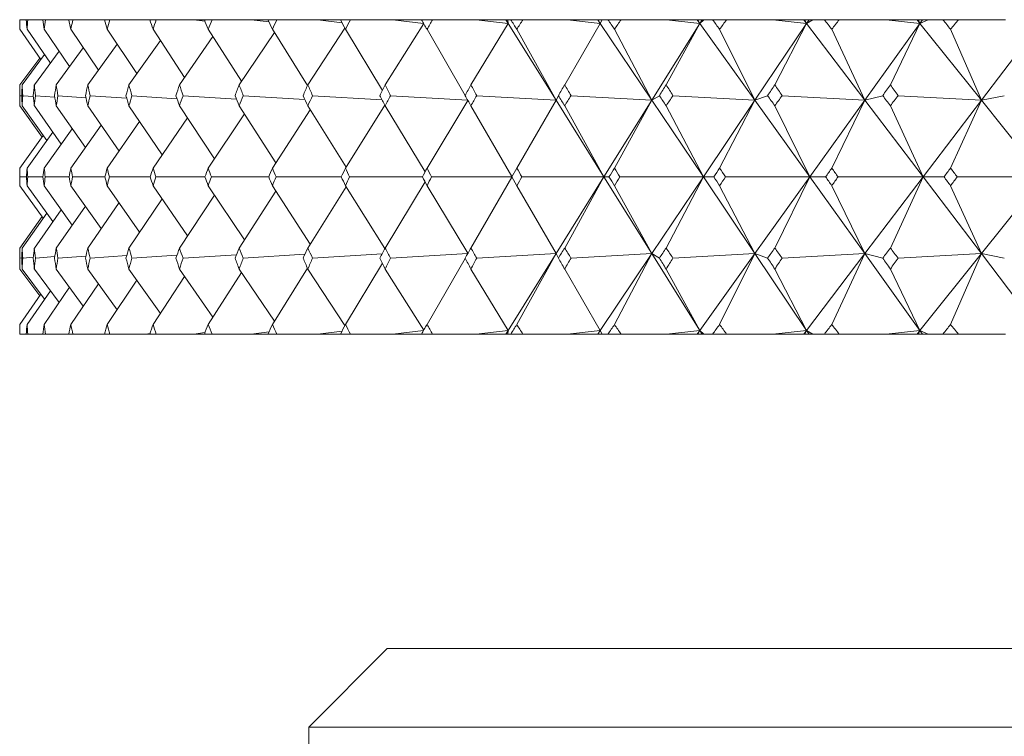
# Model space of a CAD drawing. Header units: inches. Extents: x 1.9 to 18.8, y 1.1 to 16.1.
# Tile 18 of 34: x 10.184 to 10.575, y 11.143 to 11.427. Entities that reach past the tile are written whole.
import ezdxf

# ---------------------------------------------------------------- set-up
doc = ezdxf.new("R2010")
doc.units = ezdxf.units.IN
doc.header["$MEASUREMENT"] = 0

msp = doc.modelspace()

# ---------------------------------------------------------------- linework, layer by layer
at = {"color": 7, "linetype": 'Continuous', "lineweight": 15}
for p, q in [((10.18377, 11.42742), (10.18365, 11.42742)), ((10.18377, 11.42742), (10.18627, 11.42742)), ((10.1869, 11.42742), (10.18627, 11.42742)), ((10.1869, 11.42742), (10.19279, 11.42742)), ((10.19392, 11.42742), (10.19279, 11.42742)), ((10.19392, 11.42742), (10.20319, 11.42742)), ((10.2048, 11.42742), (10.20319, 11.42742)), ((10.2048, 11.42742), (10.21741, 11.42742)), ((10.21951, 11.42742), (10.21741, 11.42742)), ((10.21951, 11.42742), (10.23367, 11.42742)), ((10.23548, 11.42718), (10.23367, 11.42742)), ((10.23367, 11.42742), (10.2354, 11.42742)), ((10.23799, 11.42742), (10.2354, 11.42742)), ((10.23799, 11.42742), (10.2529, 11.42742)), ((10.25733, 11.42684), (10.2529, 11.42742)), ((10.2529, 11.42742), (10.2571, 11.42742)), ((10.26015, 11.42742), (10.2571, 11.42742)), ((10.26015, 11.42742), (10.27576, 11.42742)), ((10.28282, 11.42653), (10.27576, 11.42742)), ((10.27576, 11.42742), (10.28241, 11.42742)), ((10.28593, 11.42742), (10.28241, 11.42742)), ((10.28593, 11.42742), (10.30217, 11.42742)), ((10.29826, 11.40157), (10.31299, 11.42404)), ((10.31185, 11.42624), (10.30217, 11.42742)), ((10.30217, 11.42742), (10.31124, 11.42742)), ((10.3152, 11.42742), (10.31124, 11.42742)), ((10.3152, 11.42742), (10.33201, 11.42742)), ((10.32902, 11.40157), (10.34438, 11.42585)), ((10.34431, 11.42597), (10.33201, 11.42742)), ((10.33201, 11.42742), (10.34348, 11.42742)), ((10.34786, 11.42742), (10.34348, 11.42742)), ((10.34786, 11.42742), (10.36517, 11.42742)), ((10.36312, 11.40157), (10.37792, 11.42595)), ((10.37792, 11.42595), (10.36517, 11.42742)), ((10.36517, 11.42742), (10.377, 11.42742)), ((10.377, 11.42742), (10.37792, 11.42595)), ((10.377, 11.42742), (10.37711, 11.42742)), ((10.37711, 11.42742), (10.37792, 11.42595)), ((10.37711, 11.42742), (10.37787, 11.42742)), ((10.37792, 11.42595), (10.37787, 11.42742)), ((10.37787, 11.42742), (10.37899, 11.42742)), ((10.37792, 11.42595), (10.397, 11.39541)), ((10.38379, 11.42742), (10.37899, 11.42742)), ((10.38379, 11.42742), (10.40153, 11.42742)), ((10.40042, 11.40157), (10.41454, 11.42595)), ((10.41454, 11.42595), (10.40153, 11.42742)), ((10.40153, 11.42742), (10.41355, 11.42742)), ((10.41355, 11.42742), (10.41454, 11.42595)), ((10.41355, 11.42742), (10.41376, 11.42742)), ((10.41376, 11.42742), (10.41454, 11.42595)), ((10.41376, 11.42742), (10.41534, 11.42742)), ((10.41454, 11.42595), (10.41534, 11.42742)), ((10.41454, 11.42595), (10.43508, 11.39541)), ((10.41534, 11.42742), (10.41763, 11.42742)), ((10.42282, 11.42742), (10.41763, 11.42742)), ((10.42282, 11.42742), (10.44093, 11.42742)), ((10.45415, 11.42595), (10.43508, 11.39541)), ((10.44077, 11.40157), (10.45415, 11.42595)), ((10.45415, 11.42595), (10.44093, 11.42742)), ((10.44093, 11.42742), (10.4531, 11.42742)), ((10.4531, 11.42742), (10.45415, 11.42595)), ((10.4531, 11.42742), (10.45341, 11.42742)), ((10.45341, 11.42742), (10.45415, 11.42595)), ((10.45341, 11.42742), (10.45507, 11.42742)), ((10.45415, 11.42595), (10.4558, 11.42742)), ((10.45507, 11.42742), (10.45415, 11.42595)), ((10.45415, 11.42595), (10.47607, 11.39541)), ((10.45507, 11.42742), (10.4558, 11.42742)), ((10.4558, 11.42742), (10.45926, 11.42742)), ((10.46483, 11.42742), (10.45926, 11.42742)), ((10.46483, 11.42742), (10.48323, 11.42742)), ((10.49661, 11.42595), (10.47607, 11.39541)), ((10.49661, 11.42595), (10.48323, 11.42742)), ((10.48323, 11.42742), (10.49549, 11.42742)), ((10.48401, 11.40157), (10.49661, 11.42595)), ((10.49549, 11.42742), (10.49661, 11.42595)), ((10.49549, 11.42742), (10.49591, 11.42742)), ((10.49591, 11.42742), (10.49661, 11.42595)), ((10.49591, 11.42742), (10.4976, 11.42742)), ((10.49661, 11.42595), (10.49909, 11.42742)), ((10.4976, 11.42742), (10.49661, 11.42595)), ((10.49661, 11.42595), (10.51981, 11.39541)), ((10.4976, 11.42742), (10.49909, 11.42742)), ((10.49909, 11.42742), (10.50371, 11.42742)), ((10.50963, 11.42742), (10.50371, 11.42742)), ((10.50963, 11.42742), (10.52824, 11.42742)), ((10.54173, 11.42595), (10.51981, 11.39541)), ((10.54173, 11.42595), (10.52824, 11.42742)), ((10.52824, 11.42742), (10.54055, 11.42742)), ((10.52997, 11.40157), (10.54173, 11.42595)), ((10.54055, 11.42742), (10.54173, 11.42595)), ((10.54055, 11.42742), (10.54108, 11.42742)), ((10.54108, 11.42742), (10.54173, 11.42595)), ((10.54108, 11.42742), (10.54279, 11.42742)), ((10.54173, 11.42595), (10.54505, 11.42742)), ((10.54279, 11.42742), (10.54173, 11.42595)), ((10.54173, 11.42595), (10.56614, 11.39541)), ((10.54279, 11.42742), (10.54505, 11.42742)), ((10.54505, 11.42742), (10.5508, 11.42742)), ((10.55705, 11.42742), (10.5508, 11.42742)), ((10.55705, 11.42742), (10.57581, 11.42742)), ((10.58935, 11.42595), (10.56614, 11.39541)), ((10.1837, 11.42362), (10.19205, 11.41155)), ((10.18658, 11.42362), (10.19584, 11.4102)), ((10.19335, 11.42362), (10.20348, 11.40882)), ((10.20399, 11.42362), (10.21496, 11.40742)), ((10.21845, 11.42362), (10.23023, 11.40598)), ((10.23669, 11.42362), (10.24922, 11.40448)), ((10.24719, 11.40157), (10.26048, 11.42071)), ((10.25862, 11.42362), (10.27186, 11.40292)), ((10.27094, 11.40157), (10.28497, 11.42231)), ((10.28416, 11.42362), (10.2981, 11.4012)), ((10.31321, 11.42362), (10.32789, 11.39921)), ((10.34566, 11.42362), (10.36088, 11.39732)), ((10.38138, 11.42362), (10.397, 11.39541)), ((10.42022, 11.42362), (10.43508, 11.39541)), ((10.46204, 11.42362), (10.47607, 11.39541)), ((10.50666, 11.42362), (10.51981, 11.39541)), ((10.55392, 11.42362), (10.56614, 11.39541)), ((10.19818, 11.40157), (10.20895, 11.4163)), ((10.21074, 11.40157), (10.22239, 11.41772)), ((10.2271, 11.40157), (10.23959, 11.41918)), ((10.18373, 11.40157), (10.19161, 11.41219)), ((10.18465, 11.40157), (10.19352, 11.41355)), ((10.18948, 11.40157), (10.19931, 11.41491)), ((10.18448, 11.39714), (10.18367, 11.39721)), ((10.18909, 11.39685), (10.18485, 11.39721)), ((10.19761, 11.3966), (10.18992, 11.39721)), ((10.21001, 11.39638), (10.19888, 11.39721)), ((10.22623, 11.39619), (10.21168, 11.39721)), ((10.24621, 11.39601), (10.22829, 11.39721)), ((10.26986, 11.39585), (10.24862, 11.39721)), ((10.2971, 11.39569), (10.2726, 11.39721)), ((10.3278, 11.39555), (10.30014, 11.39721)), ((10.36185, 11.39542), (10.33112, 11.39721)), ((10.397, 11.39541), (10.36543, 11.39721)), ((10.397, 11.39541), (10.39792, 11.39721)), ((10.43508, 11.39541), (10.40293, 11.39721)), ((10.43508, 11.39541), (10.43808, 11.39721)), ((10.47607, 11.39541), (10.44347, 11.39721)), ((10.47607, 11.39541), (10.48114, 11.39721)), ((10.51981, 11.39541), (10.4869, 11.39721)), ((10.51981, 11.39541), (10.52693, 11.39721)), ((10.56614, 11.39541), (10.53303, 11.39721)), ((10.56614, 11.39541), (10.57527, 11.39721)), ((10.19258, 11.3807), (10.18373, 11.39321)), ((10.19445, 11.37934), (10.18465, 11.39321)), ((10.20019, 11.37797), (10.18948, 11.39321)), ((10.20977, 11.37659), (10.19818, 11.39321)), ((10.22315, 11.37516), (10.21074, 11.39321)), ((10.24029, 11.3737), (10.2271, 11.39321)), ((10.26112, 11.37217), (10.24719, 11.39321)), ((10.28555, 11.37056), (10.27094, 11.39321)), ((10.31348, 11.36885), (10.29826, 11.39321)), ((10.31321, 11.36843), (10.32892, 11.39341)), ((10.34488, 11.36693), (10.32902, 11.39321)), ((10.34566, 11.36843), (10.36192, 11.3953)), ((10.37943, 11.36504), (10.36312, 11.39321)), ((10.38138, 11.36843), (10.397, 11.39541)), ((10.397, 11.39541), (10.41604, 11.36492)), ((10.41604, 11.36492), (10.40042, 11.39321)), ((10.43508, 11.39541), (10.41604, 11.36492)), ((10.42022, 11.36843), (10.43508, 11.39541)), ((10.43508, 11.39541), (10.45557, 11.36492)), ((10.45557, 11.36492), (10.44077, 11.39321)), ((10.47607, 11.39541), (10.45557, 11.36492)), ((10.46204, 11.36843), (10.47607, 11.39541)), ((10.47607, 11.39541), (10.49794, 11.36492)), ((10.49794, 11.36492), (10.48401, 11.39321)), ((10.51981, 11.39541), (10.49794, 11.36492)), ((10.50666, 11.36843), (10.51981, 11.39541)), ((10.51981, 11.39541), (10.54298, 11.36492)), ((10.54298, 11.36492), (10.52997, 11.39321)), ((10.56614, 11.39541), (10.54298, 11.36492)), ((10.55392, 11.36843), (10.56614, 11.39541)), ((10.56614, 11.39541), (10.5905, 11.36492)), ((10.23669, 11.36843), (10.25037, 11.38841)), ((10.25862, 11.36843), (10.27303, 11.38998)), ((10.28416, 11.36843), (10.29924, 11.39163)), ((10.20399, 11.36843), (10.21606, 11.38547)), ((10.21845, 11.36843), (10.23136, 11.38692)), ((10.1837, 11.36843), (10.19304, 11.38133)), ((10.18658, 11.36843), (10.19687, 11.38269)), ((10.19335, 11.36843), (10.20455, 11.38407)), ((10.18632, 11.36492), (10.18376, 11.36492)), ((10.19288, 11.36492), (10.18684, 11.36492)), ((10.20331, 11.36492), (10.19382, 11.36492)), ((10.21757, 11.36492), (10.20467, 11.36492)), ((10.2356, 11.36492), (10.21934, 11.36492)), ((10.25734, 11.36492), (10.23778, 11.36492)), ((10.28269, 11.36492), (10.25991, 11.36492)), ((10.31156, 11.36492), (10.28564, 11.36492)), ((10.34382, 11.36492), (10.31488, 11.36492)), ((10.37937, 11.36492), (10.34751, 11.36492)), ((10.38138, 11.36843), (10.37937, 11.36492)), ((10.37937, 11.36492), (10.38138, 11.36142)), ((10.41604, 11.36492), (10.3834, 11.36492)), ((10.397, 11.33444), (10.41604, 11.36492)), ((10.41604, 11.36492), (10.40042, 11.33664)), ((10.43508, 11.33444), (10.41604, 11.36492)), ((10.41604, 11.36492), (10.41804, 11.36492)), ((10.45557, 11.36492), (10.42241, 11.36492)), ((10.43508, 11.33444), (10.45557, 11.36492)), ((10.45557, 11.36492), (10.44077, 11.33664)), ((10.47607, 11.33444), (10.45557, 11.36492)), ((10.45557, 11.36492), (10.4597, 11.36492)), ((10.49794, 11.36492), (10.46438, 11.36492)), ((10.47607, 11.33444), (10.49794, 11.36492)), ((10.49794, 11.36492), (10.48401, 11.33664)), ((10.51981, 11.33444), (10.49794, 11.36492)), ((10.49794, 11.36492), (10.50418, 11.36492)), ((10.54298, 11.36492), (10.50915, 11.36492)), ((10.51981, 11.33444), (10.54298, 11.36492)), ((10.54298, 11.36492), (10.52997, 11.33664)), ((10.56614, 11.33444), (10.54298, 11.36492)), ((10.54298, 11.36492), (10.5513, 11.36492)), ((10.5905, 11.36492), (10.55655, 11.36492)), ((10.56614, 11.33444), (10.5905, 11.36492)), ((10.19304, 11.34852), (10.1837, 11.36142)), ((10.19687, 11.34716), (10.18658, 11.36142)), ((10.20455, 11.34578), (10.19335, 11.36142)), ((10.21606, 11.34438), (10.20399, 11.36142)), ((10.23136, 11.34293), (10.21845, 11.36142)), ((10.25037, 11.34144), (10.23669, 11.36142)), ((10.27303, 11.33987), (10.25862, 11.36142)), ((10.29924, 11.33822), (10.28416, 11.36142)), ((10.31348, 11.361), (10.29826, 11.33664)), ((10.32892, 11.33644), (10.31321, 11.36142)), ((10.34488, 11.36292), (10.32902, 11.33664)), ((10.36192, 11.33455), (10.34566, 11.36142)), ((10.37943, 11.36481), (10.36312, 11.33664)), ((10.397, 11.33444), (10.38138, 11.36142)), ((10.43508, 11.33444), (10.42022, 11.36142)), ((10.47607, 11.33444), (10.46204, 11.36142)), ((10.51981, 11.33444), (10.50666, 11.36142)), ((10.56614, 11.33444), (10.55392, 11.36142)), ((10.26112, 11.35768), (10.24719, 11.33664)), ((10.28555, 11.35929), (10.27094, 11.33664)), ((10.20977, 11.35326), (10.19818, 11.33664)), ((10.22315, 11.35469), (10.21074, 11.33664)), ((10.24029, 11.35615), (10.2271, 11.33664)), ((10.19445, 11.35051), (10.18465, 11.33664)), ((10.20019, 11.35188), (10.18948, 11.33664)), ((10.19258, 11.34915), (10.18373, 11.33664)), ((10.21168, 11.33264), (10.22623, 11.33366)), ((10.22829, 11.33264), (10.24621, 11.33384)), ((10.24862, 11.33264), (10.26986, 11.334)), ((10.2726, 11.33264), (10.2971, 11.33416)), ((10.30014, 11.33264), (10.3278, 11.3343)), ((10.33112, 11.33264), (10.36185, 11.33443)), ((10.36543, 11.33264), (10.397, 11.33444)), ((10.37792, 11.3039), (10.397, 11.33444)), ((10.397, 11.33444), (10.38138, 11.30623)), ((10.39792, 11.33264), (10.397, 11.33444)), ((10.40293, 11.33264), (10.43508, 11.33444)), ((10.41454, 11.3039), (10.43508, 11.33444)), ((10.43508, 11.33444), (10.42022, 11.30623)), ((10.43808, 11.33264), (10.43508, 11.33444)), ((10.45415, 11.3039), (10.43508, 11.33444)), ((10.44347, 11.33264), (10.47607, 11.33444)), ((10.45415, 11.3039), (10.47607, 11.33444)), ((10.47607, 11.33444), (10.46204, 11.30623)), ((10.48114, 11.33264), (10.47607, 11.33444)), ((10.49661, 11.3039), (10.47607, 11.33444)), ((10.4869, 11.33264), (10.51981, 11.33444)), ((10.49661, 11.3039), (10.51981, 11.33444)), ((10.51981, 11.33444), (10.50666, 11.30623)), ((10.52693, 11.33264), (10.51981, 11.33444)), ((10.54173, 11.3039), (10.51981, 11.33444)), ((10.53303, 11.33264), (10.56614, 11.33444)), ((10.54173, 11.3039), (10.56614, 11.33444)), ((10.56614, 11.33444), (10.55392, 11.30623)), ((10.57527, 11.33264), (10.56614, 11.33444)), ((10.58935, 11.3039), (10.56614, 11.33444)), ((10.18367, 11.33264), (10.18448, 11.33271)), ((10.18485, 11.33264), (10.18909, 11.333)), ((10.18992, 11.33264), (10.19761, 11.33325)), ((10.19888, 11.33264), (10.21001, 11.33347)), ((10.32789, 11.33064), (10.31321, 11.30623)), ((10.36088, 11.33253), (10.34566, 11.30623)), ((10.19161, 11.31766), (10.18373, 11.32828)), ((10.19352, 11.3163), (10.18465, 11.32828)), ((10.19931, 11.31494), (10.18948, 11.32828)), ((10.20895, 11.31355), (10.19818, 11.32828)), ((10.22239, 11.31213), (10.21074, 11.32828)), ((10.23959, 11.31067), (10.2271, 11.32828)), ((10.26048, 11.30914), (10.24719, 11.32828)), ((10.27186, 11.32693), (10.25862, 11.30623)), ((10.28497, 11.30754), (10.27094, 11.32828)), ((10.2981, 11.32865), (10.28416, 11.30623)), ((10.31299, 11.30581), (10.29826, 11.32828)), ((10.34438, 11.304), (10.32902, 11.32828)), ((10.37792, 11.3039), (10.36312, 11.32828)), ((10.41454, 11.3039), (10.40042, 11.32828)), ((10.45415, 11.3039), (10.44077, 11.32828)), ((10.49661, 11.3039), (10.48401, 11.32828)), ((10.54173, 11.3039), (10.52997, 11.32828)), ((10.21496, 11.32243), (10.20399, 11.30623)), ((10.23023, 11.32387), (10.21845, 11.30623)), ((10.24922, 11.32537), (10.23669, 11.30623)), ((10.19205, 11.3183), (10.1837, 11.30623)), ((10.19584, 11.31965), (10.18658, 11.30623)), ((10.20348, 11.32103), (10.19335, 11.30623)), ((10.18377, 11.30242), (10.18365, 11.30242)), ((10.18377, 11.30242), (10.18627, 11.30242)), ((10.1869, 11.30242), (10.18627, 11.30242)), ((10.1869, 11.30242), (10.19279, 11.30242)), ((10.19392, 11.30242), (10.19279, 11.30242)), ((10.19392, 11.30242), (10.20319, 11.30242)), ((10.2048, 11.30242), (10.20319, 11.30242)), ((10.2048, 11.30242), (10.21741, 11.30242)), ((10.21951, 11.30242), (10.21741, 11.30242)), ((10.21951, 11.30242), (10.23367, 11.30242)), ((10.23367, 11.30242), (10.23548, 11.30267)), ((10.23367, 11.30242), (10.2354, 11.30242)), ((10.23799, 11.30242), (10.2354, 11.30242)), ((10.23799, 11.30242), (10.2529, 11.30242)), ((10.2529, 11.30242), (10.25733, 11.30301)), ((10.2529, 11.30242), (10.2571, 11.30242)), ((10.26015, 11.30242), (10.2571, 11.30242)), ((10.26015, 11.30242), (10.27576, 11.30242)), ((10.27576, 11.30242), (10.28282, 11.30332)), ((10.27576, 11.30242), (10.28241, 11.30242)), ((10.28593, 11.30242), (10.28241, 11.30242)), ((10.28593, 11.30242), (10.30217, 11.30242)), ((10.30217, 11.30242), (10.31185, 11.30361)), ((10.30217, 11.30242), (10.31124, 11.30242)), ((10.3152, 11.30242), (10.31124, 11.30242)), ((10.3152, 11.30242), (10.33201, 11.30242)), ((10.33201, 11.30242), (10.34431, 11.30388)), ((10.33201, 11.30242), (10.34348, 11.30242)), ((10.34786, 11.30242), (10.34348, 11.30242)), ((10.34786, 11.30242), (10.36517, 11.30242)), ((10.36517, 11.30242), (10.37792, 11.3039)), ((10.36517, 11.30242), (10.377, 11.30242)), ((10.377, 11.30242), (10.37792, 11.3039)), ((10.377, 11.30242), (10.37711, 11.30242)), ((10.37792, 11.3039), (10.37711, 11.30242)), ((10.37711, 11.30242), (10.37787, 11.30242)), ((10.37787, 11.30242), (10.37792, 11.3039)), ((10.37787, 11.30242), (10.37899, 11.30242)), ((10.38379, 11.30242), (10.37899, 11.30242)), ((10.38379, 11.30242), (10.40153, 11.30242)), ((10.40153, 11.30242), (10.41454, 11.3039)), ((10.40153, 11.30242), (10.41355, 11.30242)), ((10.41355, 11.30242), (10.41454, 11.3039)), ((10.41355, 11.30242), (10.41376, 11.30242)), ((10.41454, 11.3039), (10.41376, 11.30242)), ((10.41376, 11.30242), (10.41534, 11.30242)), ((10.41534, 11.30242), (10.41454, 11.3039)), ((10.41534, 11.30242), (10.41763, 11.30242)), ((10.42282, 11.30242), (10.41763, 11.30242)), ((10.42282, 11.30242), (10.44093, 11.30242)), ((10.44093, 11.30242), (10.45415, 11.3039)), ((10.44093, 11.30242), (10.4531, 11.30242)), ((10.4531, 11.30242), (10.45415, 11.3039)), ((10.4531, 11.30242), (10.45341, 11.30242)), ((10.45415, 11.3039), (10.45341, 11.30242)), ((10.45341, 11.30242), (10.45507, 11.30242)), ((10.4558, 11.30242), (10.45415, 11.3039)), ((10.45507, 11.30242), (10.45415, 11.3039)), ((10.45507, 11.30242), (10.4558, 11.30242)), ((10.4558, 11.30242), (10.45926, 11.30242)), ((10.46483, 11.30242), (10.45926, 11.30242)), ((10.46483, 11.30242), (10.48323, 11.30242)), ((10.48323, 11.30242), (10.49661, 11.3039)), ((10.48323, 11.30242), (10.49549, 11.30242)), ((10.49549, 11.30242), (10.49661, 11.3039)), ((10.49549, 11.30242), (10.49591, 11.30242)), ((10.49661, 11.3039), (10.49591, 11.30242)), ((10.49591, 11.30242), (10.4976, 11.30242)), ((10.49909, 11.30242), (10.49661, 11.3039)), ((10.4976, 11.30242), (10.49661, 11.3039)), ((10.4976, 11.30242), (10.49909, 11.30242)), ((10.49909, 11.30242), (10.50371, 11.30242)), ((10.50963, 11.30242), (10.50371, 11.30242)), ((10.50963, 11.30242), (10.52824, 11.30242)), ((10.52824, 11.30242), (10.54173, 11.3039)), ((10.52824, 11.30242), (10.54055, 11.30242)), ((10.54055, 11.30242), (10.54173, 11.3039)), ((10.54055, 11.30242), (10.54108, 11.30242)), ((10.54173, 11.3039), (10.54108, 11.30242)), ((10.54108, 11.30242), (10.54279, 11.30242)), ((10.54505, 11.30242), (10.54173, 11.3039)), ((10.54279, 11.30242), (10.54173, 11.3039)), ((10.54279, 11.30242), (10.54505, 11.30242)), ((10.54505, 11.30242), (10.5508, 11.30242)), ((10.55705, 11.30242), (10.5508, 11.30242)), ((10.55705, 11.30242), (10.57581, 11.30242)), ((10.32984, 11.17742), (10.29859, 11.14617)), ((10.32984, 11.17742), (11.17359, 11.17742)), ((10.29859, 11.14617), (10.29859, 11.06871)), ((11.17359, 11.14617), (10.29859, 11.14617))]:
    msp.add_line(p, q, dxfattribs=at)
for centre, major_axis, ratio, start_param, end_param in [((11.17359, 9.99314), (-0.89594, 1.70031), 0.247712, 0.45023, 0.454272), ((11.17359, 9.99314), (-0.88538, 1.69913), 0.260688, 0.445009, 0.449051), ((11.17359, 9.99314), (-0.91624, 1.70282), 0.220214, 0.462082, 0.466123), ((11.17359, 9.99314), (-0.86084, 1.69669), 0.28817, 0.434844, 0.438886), ((11.17359, 9.99314), (-0.93385, 1.70526), 0.192741, 0.474861, 0.478902), ((11.17359, 9.99314), (-0.83316, 1.69445), 0.315584, 0.426078, 0.43012), ((11.17359, 9.99314), (-0.94891, 1.70754), 0.16531, 0.488414, 0.492456), ((11.17359, 9.99314), (-0.80209, 1.69253), 0.342857, 0.418949, 0.422991), ((11.17359, 9.99314), (-0.96151, 1.70959), 0.137928, 0.502604, 0.506645), ((11.17359, 9.99314), (-0.76735, 1.69108), 0.369893, 0.413727, 0.417769), ((11.17359, 9.99314), (-0.97174, 1.71136), 0.110596, 0.517306, 0.521348), ((11.17359, 9.99314), (-0.72858, 1.69021), 0.396562, 0.410717, 0.414758), ((11.17359, 9.99314), (-0.97966, 1.71279), 0.083309, 0.532408, 0.53645), ((11.17359, 9.99314), (-0.68539, 1.69008), 0.422693, 0.410255, 0.414297), ((11.17359, 9.99314), (-0.98533, 1.71384), 0.056059, 0.547804, 0.551845), ((11.17359, 9.99314), (-0.63732, 1.69079), 0.448062, 0.41271, 0.416751), ((11.17359, 9.99314), (-0.98876, 1.71449), 0.028835, 0.563394, 0.567436), ((11.17359, 9.99314), (-0.58391, 1.6924), 0.472389, 0.418461, 0.422502), ((11.17359, 9.99314), (-0.99, 1.71473), 0.001626, 0.579083, 0.583125), ((11.17359, 9.99314), (-0.52467, 1.69492), 0.495323, 0.427877, 0.431919), ((11.17359, 9.99314), (-0.98903, 1.71454), 0.025583, 5.684365, 5.688407), ((11.17359, 9.99314), (-0.45922, 1.69825), 0.516444, 0.44127, 0.445311), ((11.17359, 9.99314), (-0.98585, 1.71394), 0.052805, 5.668758, 5.6728), ((11.17359, 9.99314), (-0.38731, 1.70215), 0.535261, 0.458826, 0.462868), ((11.17359, 9.99314), (-0.98046, 1.71293), 0.080051, 5.653334, 5.657375), ((11.17359, 9.99314), (-0.309, 1.70625), 0.551233, 0.480524, 0.484565), ((11.17359, 9.99314), (-0.97281, 1.71155), 0.107333, 5.638191, 5.642233), ((11.17359, 9.99314), (-0.22481, 1.71004), 0.56381, 0.506035, 0.510077), ((11.17359, 9.99314), (-0.96285, 1.70982), 0.13466, 5.623435, 5.627477), ((11.17359, 9.99314), (-0.13582, 1.71297), 0.57248, 0.534663, 0.538704), ((11.17359, 12.73671), (0.86084, 1.69669), 0.28817, 2.608459, 2.612515), ((11.17359, 12.73671), (0.8728, 1.69782), 0.275208, 2.603824, 2.60788), ((11.17359, 12.73671), (0.83316, 1.69445), 0.315584, 2.617225, 2.621281), ((11.17359, 12.73671), (0.89594, 1.70031), 0.247712, 2.593073, 2.597129), ((11.17359, 12.73671), (0.80209, 1.69253), 0.342857, 2.624354, 2.62841), ((11.17359, 12.73671), (0.91624, 1.70282), 0.220214, 2.581222, 2.585277), ((11.17359, 12.73671), (0.76735, 1.69108), 0.369893, 2.629576, 2.633632), ((11.17359, 12.73671), (0.93385, 1.70526), 0.192741, 2.568442, 2.572498), ((11.17359, 12.73671), (0.72858, 1.69021), 0.396562, 2.632586, 2.636642), ((11.17359, 12.73671), (0.94891, 1.70754), 0.16531, 2.554889, 2.558945), ((11.17359, 12.73671), (0.68539, 1.69008), 0.422693, 2.633048, 2.637104), ((11.17359, 12.73671), (0.96151, 1.70959), 0.137928, 2.5407, 2.544755), ((11.17359, 12.73671), (0.63732, 1.69079), 0.448062, 2.630594, 2.634649), ((11.17359, 12.73671), (0.97174, 1.71136), 0.110596, 2.525997, 2.530053), ((11.17359, 12.73671), (0.58391, 1.6924), 0.472389, 2.624843, 2.628898), ((11.17359, 12.73671), (0.97966, 1.71279), 0.083309, 2.510895, 2.514951), ((11.17359, 12.73671), (0.52467, 1.69492), 0.495323, 2.615426, 2.619482), ((11.17359, 12.73671), (0.98533, 1.71384), 0.056059, 2.4955, 2.499555), ((11.17359, 12.73671), (0.45922, 1.69825), 0.516444, 2.602034, 2.606089), ((11.17359, 12.73671), (0.98876, 1.71449), 0.028835, 2.479909, 2.483965), ((11.17359, 12.73671), (0.38731, 1.70215), 0.535261, 2.584477, 2.588533), ((11.17359, 12.73671), (0.99, 1.71473), 0.001626, 2.46422, 2.468276), ((11.17359, 12.73671), (0.309, 1.70625), 0.551233, 2.562779, 2.566835), ((11.17359, 12.73671), (0.98903, 1.71454), 0.025583, 3.830605, 3.834661), ((11.17359, 12.73671), (0.22481, 1.71004), 0.56381, 2.537268, 2.541324), ((11.17359, 12.73671), (0.98585, 1.71394), 0.052805, 3.846212, 3.850268), ((11.17359, 12.73671), (0.13582, 1.71297), 0.57248, 2.508641, 2.512697), ((11.17359, 12.73671), (0.98046, 1.71293), 0.080051, 3.861636, 3.865692), ((11.17359, 12.73671), (0.04367, 1.71455), 0.576851, 2.477972, 2.482027), ((11.17359, 9.99314), (-0.88538, 1.69913), 0.260688, 0.476411, 0.480466), ((11.17359, 9.99314), (-0.89594, 1.70031), 0.247712, 0.481632, 0.485688), ((11.17359, 9.99314), (-0.86084, 1.69669), 0.28817, 0.466246, 0.470302), ((11.17359, 9.99314), (-0.91624, 1.70282), 0.220214, 0.493483, 0.497539), ((11.17359, 9.99314), (-0.83316, 1.69445), 0.315584, 0.45748, 0.461536), ((11.17359, 9.99314), (-0.93385, 1.70526), 0.192741, 0.506263, 0.510318), ((11.17359, 9.99314), (-0.80209, 1.69253), 0.342857, 0.450351, 0.454407), ((11.17359, 9.99314), (-0.94891, 1.70754), 0.16531, 0.519816, 0.523871), ((11.17359, 9.99314), (-0.76735, 1.69108), 0.369893, 0.445129, 0.449185), ((11.17359, 9.99314), (-0.96151, 1.70959), 0.137928, 0.534005, 0.538061), ((11.17359, 9.99314), (-0.72858, 1.69021), 0.396562, 0.442118, 0.446174), ((11.17359, 9.99314), (-0.97174, 1.71136), 0.110596, 0.548708, 0.552764), ((11.17359, 9.99314), (-0.68539, 1.69008), 0.422693, 0.441657, 0.445713), ((11.17359, 9.99314), (-0.97966, 1.71279), 0.083309, 0.56381, 0.567866), ((11.17359, 9.99314), (-0.63732, 1.69079), 0.448062, 0.444111, 0.448167), ((11.17359, 9.99314), (-0.98533, 1.71384), 0.056059, 0.579205, 0.583261), ((11.17359, 9.99314), (-0.58391, 1.6924), 0.472389, 0.449862, 0.453918), ((11.17359, 9.99314), (-0.98876, 1.71449), 0.028835, 0.594796, 0.598852), ((11.17359, 9.99314), (-0.52467, 1.69492), 0.495323, 0.459279, 0.463334), ((11.17359, 9.99314), (-0.99, 1.71473), 0.001626, 0.610485, 0.614541), ((11.17359, 9.99314), (-0.45922, 1.69825), 0.516444, 0.472671, 0.476727), ((11.17359, 9.99314), (-0.98903, 1.71454), 0.025583, 5.652949, 5.657005), ((11.17359, 9.99314), (-0.38731, 1.70215), 0.535261, 0.490228, 0.494284), ((11.17359, 9.99314), (-0.98585, 1.71394), 0.052805, 5.637342, 5.641398), ((11.17359, 9.99314), (-0.309, 1.70625), 0.551233, 0.511925, 0.515981), ((11.17359, 9.99314), (-0.98046, 1.71293), 0.080051, 5.621918, 5.625974), ((11.17359, 9.99314), (-0.22481, 1.71004), 0.56381, 0.537437, 0.541493), ((11.17359, 9.99314), (-0.97281, 1.71155), 0.107333, 5.606775, 5.610831), ((11.17359, 9.99314), (-0.13582, 1.71297), 0.57248, 0.566064, 0.57012), ((11.17359, 12.73671), (0.8728, 1.69782), 0.275208, 2.63524, 2.638637), ((11.17359, 9.99314), (-0.8728, 1.69782), 0.275208, 0.502955, 0.506353), ((11.17359, 12.73671), (0.86084, 1.69669), 0.28817, 2.639875, 2.643273), ((11.17359, 9.99314), (-0.86084, 1.69669), 0.28817, 0.49832, 0.501717), ((11.17359, 12.73671), (0.89594, 1.70031), 0.247712, 2.624489, 2.627886), ((11.17359, 9.99314), (-0.89594, 1.70031), 0.247712, 0.513706, 0.517104), ((11.17359, 12.73671), (0.83316, 1.69445), 0.315584, 2.648641, 2.652038), ((11.17359, 9.99314), (-0.83316, 1.69445), 0.315584, 0.489554, 0.492952), ((11.17359, 12.73671), (0.91624, 1.70282), 0.220214, 2.612637, 2.616035), ((11.17359, 9.99314), (-0.91624, 1.70282), 0.220214, 0.525558, 0.528955), ((11.17359, 12.73671), (0.80209, 1.69253), 0.342857, 2.65577, 2.659167), ((11.17359, 9.99314), (-0.80209, 1.69253), 0.342857, 0.482426, 0.485823), ((11.17359, 12.73671), (0.93385, 1.70526), 0.192741, 2.599858, 2.603256), ((11.17359, 9.99314), (-0.93385, 1.70526), 0.192741, 0.538337, 0.541734), ((11.17359, 12.73671), (0.76735, 1.69108), 0.369893, 2.660992, 2.664389), ((11.17359, 9.99314), (-0.76735, 1.69108), 0.369893, 0.477204, 0.480601), ((11.17359, 12.73671), (0.94891, 1.70754), 0.16531, 2.586305, 2.589703), ((11.17359, 9.99314), (-0.94891, 1.70754), 0.16531, 0.55189, 0.555287), ((11.17359, 12.73671), (0.72858, 1.69021), 0.396562, 2.664002, 2.6674), ((11.17359, 9.99314), (-0.72858, 1.69021), 0.396562, 0.474193, 0.47759), ((11.17359, 12.73671), (0.96151, 1.70959), 0.137928, 2.572115, 2.575513), ((11.17359, 9.99314), (-0.96151, 1.70959), 0.137928, 0.56608, 0.569477), ((11.17359, 12.73671), (0.68539, 1.69008), 0.422693, 2.664464, 2.667861), ((11.17359, 9.99314), (-0.68539, 1.69008), 0.422693, 0.473731, 0.477129), ((11.17359, 12.73671), (0.97174, 1.71136), 0.110596, 2.557413, 2.56081), ((11.17359, 9.99314), (-0.97174, 1.71136), 0.110596, 0.580782, 0.58418), ((11.17359, 12.73671), (0.63732, 1.69079), 0.448062, 2.662009, 2.665407), ((11.17359, 9.99314), (-0.63732, 1.69079), 0.448062, 0.476186, 0.479583), ((11.17359, 12.73671), (0.97966, 1.71279), 0.083309, 2.542311, 2.545709), ((11.17359, 9.99314), (-0.97966, 1.71279), 0.083309, 0.595884, 0.599281), ((11.17359, 12.73671), (0.58391, 1.6924), 0.472389, 2.656258, 2.659656), ((11.17359, 9.99314), (-0.58391, 1.6924), 0.472389, 0.481937, 0.485334), ((11.17359, 12.73671), (0.98533, 1.71384), 0.056059, 2.526915, 2.530313), ((11.17359, 9.99314), (-0.98533, 1.71384), 0.056059, 0.61128, 0.614677), ((11.17359, 12.73671), (0.52467, 1.69492), 0.495323, 2.646842, 2.65024), ((11.17359, 9.99314), (-0.52467, 1.69492), 0.495323, 0.491353, 0.49475), ((11.17359, 12.73671), (0.98876, 1.71449), 0.028835, 2.511325, 2.514722), ((11.17359, 9.99314), (-0.98876, 1.71449), 0.028835, 0.62687, 0.630268), ((11.17359, 12.73671), (0.45922, 1.69825), 0.516444, 2.633449, 2.636847), ((11.17359, 9.99314), (-0.45922, 1.69825), 0.516444, 0.504746, 0.508143), ((11.17359, 12.73671), (0.38731, 1.70215), 0.535261, 2.615893, 2.61929), ((11.17359, 9.99314), (-0.38731, 1.70215), 0.535261, 0.522303, 0.5257), ((11.17359, 12.73671), (0.98903, 1.71454), 0.025583, 3.799847, 3.803245), ((11.17359, 9.99314), (-0.98903, 1.71454), 0.025583, 5.621533, 5.624931), ((11.17359, 12.73671), (0.309, 1.70625), 0.551233, 2.594195, 2.597593), ((11.17359, 9.99314), (-0.309, 1.70625), 0.551233, 0.544, 0.547397), ((11.17359, 12.73671), (0.98585, 1.71394), 0.052805, 3.815455, 3.818852), ((11.17359, 9.99314), (-0.98585, 1.71394), 0.052805, 5.605926, 5.609323), ((11.17359, 12.73671), (0.22481, 1.71004), 0.56381, 2.568684, 2.572081), ((11.17359, 9.99314), (-0.22481, 1.71004), 0.56381, 0.569511, 0.572909), ((11.17359, 12.73671), (0.98046, 1.71293), 0.080051, 3.830879, 3.834276), ((11.17359, 9.99314), (-0.98046, 1.71293), 0.080051, 5.590502, 5.593899), ((11.17359, 12.73671), (0.13582, 1.71297), 0.57248, 2.540057, 2.543454), ((11.17359, 9.99314), (-0.13582, 1.71297), 0.57248, 0.598139, 0.601536), ((11.17359, 12.73671), (0.97281, 1.71155), 0.107333, 3.846021, 3.849419), ((11.17359, 9.99314), (-0.97281, 1.71155), 0.107333, 5.575359, 5.578757), ((11.17359, 12.73671), (0.04367, 1.71455), 0.576851, 2.509387, 2.512785), ((11.17359, 9.99314), (-0.04367, 1.71455), 0.576851, 0.628808, 0.632205), ((11.17359, 12.73671), (0.88538, 1.69913), 0.260688, 2.661126, 2.665182), ((11.17359, 12.73671), (0.89594, 1.70031), 0.247712, 2.655905, 2.659961), ((11.17359, 12.73671), (0.86084, 1.69669), 0.28817, 2.671291, 2.675347), ((11.17359, 12.73671), (0.91624, 1.70282), 0.220214, 2.644053, 2.648109), ((11.17359, 12.73671), (0.83316, 1.69445), 0.315584, 2.680057, 2.684113), ((11.17359, 12.73671), (0.93385, 1.70526), 0.192741, 2.631274, 2.63533), ((11.17359, 12.73671), (0.80209, 1.69253), 0.342857, 2.687186, 2.691242), ((11.17359, 12.73671), (0.94891, 1.70754), 0.16531, 2.617721, 2.621777), ((11.17359, 12.73671), (0.76735, 1.69108), 0.369893, 2.692408, 2.696464), ((11.17359, 12.73671), (0.96151, 1.70959), 0.137928, 2.603531, 2.607587), ((11.17359, 12.73671), (0.72858, 1.69021), 0.396562, 2.695418, 2.699474), ((11.17359, 12.73671), (0.97174, 1.71136), 0.110596, 2.588829, 2.592885), ((11.17359, 12.73671), (0.68539, 1.69008), 0.422693, 2.69588, 2.699936), ((11.17359, 12.73671), (0.97966, 1.71279), 0.083309, 2.573727, 2.577783), ((11.17359, 12.73671), (0.63732, 1.69079), 0.448062, 2.693425, 2.697481), ((11.17359, 12.73671), (0.98533, 1.71384), 0.056059, 2.558331, 2.562387), ((11.17359, 12.73671), (0.58391, 1.6924), 0.472389, 2.687674, 2.69173), ((11.17359, 12.73671), (0.98876, 1.71449), 0.028835, 2.542741, 2.546797), ((11.17359, 12.73671), (0.52467, 1.69492), 0.495323, 2.678258, 2.682314), ((11.17359, 12.73671), (0.99, 1.71473), 0.001626, 2.527051, 2.531107), ((11.17359, 12.73671), (0.45922, 1.69825), 0.516444, 2.664865, 2.668921), ((11.17359, 12.73671), (0.98903, 1.71454), 0.025583, 3.767773, 3.771829), ((11.17359, 12.73671), (0.38731, 1.70215), 0.535261, 2.647309, 2.651365), ((11.17359, 12.73671), (0.98585, 1.71394), 0.052805, 3.78338, 3.787436), ((11.17359, 12.73671), (0.309, 1.70625), 0.551233, 2.625611, 2.629667), ((11.17359, 12.73671), (0.98046, 1.71293), 0.080051, 3.798804, 3.80286), ((11.17359, 12.73671), (0.22481, 1.71004), 0.56381, 2.6001, 2.604156), ((11.17359, 12.73671), (0.97281, 1.71155), 0.107333, 3.813947, 3.818003), ((11.17359, 12.73671), (0.13582, 1.71297), 0.57248, 2.571472, 2.575528), ((11.17359, 9.99314), (-0.86084, 1.69669), 0.28817, 0.529077, 0.533133), ((11.17359, 9.99314), (-0.8728, 1.69782), 0.275208, 0.533713, 0.537769), ((11.17359, 9.99314), (-0.83316, 1.69445), 0.315584, 0.520312, 0.524368), ((11.17359, 9.99314), (-0.89594, 1.70031), 0.247712, 0.544464, 0.548519), ((11.17359, 9.99314), (-0.80209, 1.69253), 0.342857, 0.513183, 0.517239), ((11.17359, 9.99314), (-0.91624, 1.70282), 0.220214, 0.556315, 0.560371), ((11.17359, 9.99314), (-0.76735, 1.69108), 0.369893, 0.507961, 0.512017), ((11.17359, 9.99314), (-0.93385, 1.70526), 0.192741, 0.569094, 0.57315), ((11.17359, 9.99314), (-0.72858, 1.69021), 0.396562, 0.50495, 0.509006), ((11.17359, 9.99314), (-0.94891, 1.70754), 0.16531, 0.582647, 0.586703), ((11.17359, 9.99314), (-0.68539, 1.69008), 0.422693, 0.504489, 0.508545), ((11.17359, 9.99314), (-0.96151, 1.70959), 0.137928, 0.596837, 0.600893), ((11.17359, 9.99314), (-0.63732, 1.69079), 0.448062, 0.506943, 0.510999), ((11.17359, 9.99314), (-0.97174, 1.71136), 0.110596, 0.61154, 0.615596), ((11.17359, 9.99314), (-0.58391, 1.6924), 0.472389, 0.512694, 0.51675), ((11.17359, 9.99314), (-0.97966, 1.71279), 0.083309, 0.626641, 0.630697), ((11.17359, 9.99314), (-0.52467, 1.69492), 0.495323, 0.52211, 0.526166), ((11.17359, 9.99314), (-0.98533, 1.71384), 0.056059, 0.642037, 0.646093), ((11.17359, 9.99314), (-0.45922, 1.69825), 0.516444, 0.535503, 0.539559), ((11.17359, 9.99314), (-0.98876, 1.71449), 0.028835, 0.657628, 0.661684), ((11.17359, 9.99314), (-0.38731, 1.70215), 0.535261, 0.55306, 0.557116), ((11.17359, 9.99314), (-0.99, 1.71473), 0.001626, 0.673317, 0.677373), ((11.17359, 9.99314), (-0.309, 1.70625), 0.551233, 0.574757, 0.578813), ((11.17359, 9.99314), (-0.98903, 1.71454), 0.025583, 5.590117, 5.594173), ((11.17359, 9.99314), (-0.22481, 1.71004), 0.56381, 0.600269, 0.604325), ((11.17359, 9.99314), (-0.98585, 1.71394), 0.052805, 5.57451, 5.578566), ((11.17359, 9.99314), (-0.13582, 1.71297), 0.57248, 0.628896, 0.632952), ((11.17359, 9.99314), (-0.98046, 1.71293), 0.080051, 5.559086, 5.563142), ((11.17359, 9.99314), (-0.04367, 1.71455), 0.576851, 0.659565, 0.663621), ((11.17359, 12.73671), (0.89594, 1.70031), 0.247712, 2.687321, 2.691363), ((11.17359, 12.73671), (0.88538, 1.69913), 0.260688, 2.692542, 2.696584), ((11.17359, 12.73671), (0.91624, 1.70282), 0.220214, 2.675469, 2.679511), ((11.17359, 12.73671), (0.86084, 1.69669), 0.28817, 2.702707, 2.706749), ((11.17359, 12.73671), (0.93385, 1.70526), 0.192741, 2.66269, 2.666732), ((11.17359, 12.73671), (0.83316, 1.69445), 0.315584, 2.711473, 2.715515), ((11.17359, 12.73671), (0.94891, 1.70754), 0.16531, 2.649137, 2.653179), ((11.17359, 12.73671), (0.80209, 1.69253), 0.342857, 2.718602, 2.722643), ((11.17359, 12.73671), (0.96151, 1.70959), 0.137928, 2.634947, 2.638989), ((11.17359, 12.73671), (0.76735, 1.69108), 0.369893, 2.723824, 2.727865), ((11.17359, 12.73671), (0.97174, 1.71136), 0.110596, 2.620245, 2.624287), ((11.17359, 12.73671), (0.72858, 1.69021), 0.396562, 2.726834, 2.730876), ((11.17359, 12.73671), (0.97966, 1.71279), 0.083309, 2.605143, 2.609185), ((11.17359, 12.73671), (0.68539, 1.69008), 0.422693, 2.727296, 2.731337), ((11.17359, 12.73671), (0.98533, 1.71384), 0.056059, 2.589747, 2.593789), ((11.17359, 12.73671), (0.63732, 1.69079), 0.448062, 2.724841, 2.728883), ((11.17359, 12.73671), (0.98876, 1.71449), 0.028835, 2.574157, 2.578199), ((11.17359, 12.73671), (0.58391, 1.6924), 0.472389, 2.71909, 2.723132), ((11.17359, 12.73671), (0.99, 1.71473), 0.001626, 2.558467, 2.562509), ((11.17359, 12.73671), (0.52467, 1.69492), 0.495323, 2.709674, 2.713716), ((11.17359, 12.73671), (0.98903, 1.71454), 0.025583, 3.736371, 3.740413), ((11.17359, 12.73671), (0.45922, 1.69825), 0.516444, 2.696281, 2.700323), ((11.17359, 12.73671), (0.98585, 1.71394), 0.052805, 3.751978, 3.75602), ((11.17359, 12.73671), (0.38731, 1.70215), 0.535261, 2.678725, 2.682766), ((11.17359, 12.73671), (0.98046, 1.71293), 0.080051, 3.767403, 3.771444), ((11.17359, 12.73671), (0.309, 1.70625), 0.551233, 2.657027, 2.661069), ((11.17359, 12.73671), (0.97281, 1.71155), 0.107333, 3.782545, 3.786587), ((11.17359, 12.73671), (0.22481, 1.71004), 0.56381, 2.631516, 2.635557), ((11.17359, 12.73671), (0.96285, 1.70982), 0.13466, 3.797301, 3.801343), ((11.17359, 12.73671), (0.13582, 1.71297), 0.57248, 2.602888, 2.60693)]:
    msp.add_ellipse(centre, major_axis=major_axis, ratio=ratio, start_param=start_param, end_param=end_param, dxfattribs=at)

doc.saveas('drawing.dxf')
